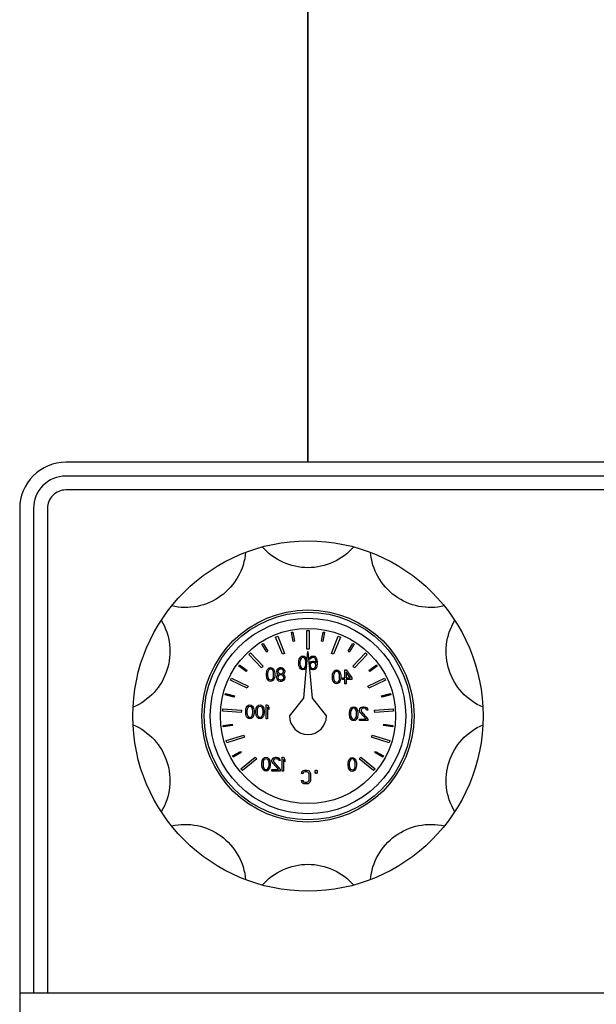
# Model space of a CAD drawing. Header units: millimetres. Extents: x 17747 to 112039, y -74980 to 446921.
# Tile 171 of 256: x 63258 to 63383, y -67517 to -67303. Entities that reach past the tile are written whole.
import ezdxf

# ---------------------------------------------------------------- set-up
doc = ezdxf.new("R2010")
doc.units = ezdxf.units.MM
doc.layers.add('UT_SCHÉMA_PŘÍVOD', color=10, linetype='Continuous', lineweight=35)

# ---------------------------------------------------------------- blocks, each defined once
blk = doc.blocks.new('*U42')
blk.add_arc((0, -8.96), 13.12, 40.9361, 139.0639)
blk = doc.blocks.new('*U43')
at = {"color": 0, "linetype": 'ByBlock', "lineweight": -2, "transparency": 16777216}
for p, rotation in [((-844.6, 2147.53), 180), ((-865.94, 2140.6), 215.9999999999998), ((-823.26, 2140.6), 143.9999999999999), ((-879.13, 2122.44), 251.9999999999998), ((-810.07, 2122.44), 107.9999999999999), ((-879.13, 2100), 287.9999999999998), ((-810.07, 2100), 71.9999999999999), ((-865.94, 2081.85), 323.9999999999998), ((-823.26, 2081.85), 35.99999999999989)]:
    blk.add_blockref('*U42', p, dxfattribs=dict(at, rotation=rotation))
blk.add_blockref('*U42', (-844.6, 2074.91), dxfattribs=at)

msp = doc.modelspace()

# ---------------------------------------------------------------- linework, layer by layer
at = {"color": 0, "linetype": 'Continuous', "lineweight": -2}
for p, q in [((63316.81, -67436.18), (63317.1, -67436.13)), ((63317.18, -67438.15), (63316.81, -67436.18)), ((63317.1, -67436.13), (63317.47, -67438.09)), ((63320.15, -67435.83), (63320.65, -67435.83)), ((63320.15, -67439.83), (63320.15, -67435.83)), ((63320.65, -67435.83), (63320.65, -67439.83)), ((63323.33, -67438.09), (63323.71, -67436.13)), ((63324, -67436.18), (63323.63, -67438.15)), ((63323.71, -67436.13), (63324, -67436.18)), ((63310.41, -67438.76), (63310.66, -67438.6)), ((63311.47, -67440.46), (63310.41, -67438.76)), ((63310.66, -67438.6), (63311.73, -67440.3)), ((63313.39, -67437.21), (63313.86, -67437.03)), ((63314.86, -67440.93), (63313.39, -67437.21)), ((63313.86, -67437.03), (63315.32, -67440.75)), ((63317.47, -67438.09), (63317.18, -67438.15)), ((63323.63, -67438.15), (63323.33, -67438.09)), ((63325.49, -67440.75), (63326.95, -67437.03)), ((63327.42, -67437.21), (63325.95, -67440.93)), ((63326.95, -67437.03), (63327.42, -67437.21)), ((63329.08, -67440.3), (63330.15, -67438.6)), ((63330.4, -67438.76), (63329.34, -67440.46)), ((63330.15, -67438.6), (63330.4, -67438.76)), ((63307.6, -67440.97), (63307.97, -67440.63)), ((63310.33, -67443.9), (63307.6, -67440.97)), ((63307.97, -67440.63), (63310.7, -67443.55)), ((63311.73, -67440.3), (63311.47, -67440.46)), ((63315.32, -67440.75), (63314.86, -67440.93)), ((63319.52, -67450.43), (63320.4, -67440.33)), ((63320.65, -67439.83), (63320.15, -67439.83)), ((63320.4, -67440.33), (63321.29, -67450.43)), ((63325.95, -67440.93), (63325.49, -67440.75)), ((63329.34, -67440.46), (63329.08, -67440.3)), ((63330.11, -67443.55), (63332.84, -67440.63)), ((63333.2, -67440.97), (63330.48, -67443.9)), ((63332.84, -67440.63), (63333.2, -67440.97)), ((63318.4, -67442.54), (63318.45, -67442.22)), ((63318.4, -67443.12), (63318.4, -67442.54)), ((63318.45, -67443.44), (63318.4, -67443.12)), ((63318.45, -67442.22), (63318.5, -67442.03)), ((63318.5, -67442.03), (63318.6, -67441.78)), ((63318.6, -67441.78), (63318.75, -67441.59)), ((63318.7, -67442.22), (63318.65, -67442.61)), ((63318.65, -67442.61), (63318.65, -67443.05)), ((63318.65, -67443.05), (63318.7, -67443.44)), ((63318.9, -67441.84), (63318.7, -67442.22)), ((63318.75, -67441.59), (63319, -67441.39)), ((63319.05, -67441.71), (63318.9, -67441.84)), ((63319, -67441.39), (63319.3, -67441.33)), ((63319.3, -67441.65), (63319.05, -67441.71)), ((63319.3, -67441.33), (63319.6, -67441.39)), ((63319.55, -67441.71), (63319.3, -67441.65)), ((63319.7, -67441.84), (63319.55, -67441.71)), ((63319.6, -67441.39), (63319.85, -67441.59)), ((63319.9, -67442.22), (63319.7, -67441.84)), ((63319.85, -67441.59), (63320, -67441.78)), ((63319.95, -67442.61), (63319.9, -67442.22)), ((63319.9, -67443.44), (63319.95, -67443.05)), ((63319.95, -67443.05), (63319.95, -67442.61)), ((63320, -67441.78), (63320.1, -67442.03)), ((63320.1, -67442.03), (63320.15, -67442.22)), ((63320.15, -67442.22), (63320.2, -67442.54)), ((63320.64, -67443.06), (63320.7, -67442.86)), ((63320.7, -67442.03), (63320.75, -67441.84)), ((63320.95, -67442.03), (63320.7, -67442.03)), ((63320.7, -67442.86), (63320.85, -67442.67)), ((63320.75, -67441.84), (63320.9, -67441.59)), ((63320.85, -67442.67), (63321.1, -67442.48)), ((63320.9, -67443.05), (63320.85, -67443.24)), ((63320.9, -67441.59), (63321.15, -67441.39)), ((63321, -67442.93), (63320.9, -67443.05)), ((63321.05, -67441.84), (63320.95, -67442.03)), ((63321.15, -67442.8), (63321, -67442.93)), ((63321.2, -67441.71), (63321.05, -67441.84)), ((63321.1, -67442.48), (63321.35, -67442.41)), ((63321.15, -67441.39), (63321.4, -67441.33)), ((63321.3, -67442.73), (63321.15, -67442.8)), ((63321.35, -67441.65), (63321.2, -67441.71)), ((63321.65, -67442.73), (63321.3, -67442.73)), ((63321.65, -67441.65), (63321.35, -67441.65)), ((63321.35, -67442.41), (63321.6, -67442.41)), ((63321.4, -67441.33), (63321.6, -67441.33)), ((63321.6, -67441.33), (63321.85, -67441.39)), ((63321.6, -67442.41), (63321.85, -67442.48)), ((63321.8, -67441.71), (63321.65, -67441.65)), ((63321.8, -67442.8), (63321.65, -67442.73)), ((63321.95, -67441.84), (63321.8, -67441.71)), ((63321.95, -67442.93), (63321.8, -67442.8)), ((63321.85, -67441.39), (63322.1, -67441.59)), ((63321.85, -67442.48), (63322.15, -67442.73)), ((63322.05, -67442.03), (63321.95, -67441.84)), ((63322.05, -67443.05), (63321.95, -67442.93)), ((63322.1, -67442.22), (63322.05, -67442.03)), ((63322.1, -67443.24), (63322.05, -67443.05)), ((63322.1, -67441.59), (63322.25, -67441.84)), ((63322.15, -67442.61), (63322.1, -67442.22)), ((63322.15, -67442.73), (63322.15, -67442.61)), ((63322.25, -67441.84), (63322.35, -67442.16)), ((63322.35, -67442.16), (63322.4, -67442.61)), ((63322.4, -67443.05), (63322.35, -67443.5)), ((63322.4, -67442.61), (63322.4, -67443.05)), ((63305.4, -67443.51), (63305.57, -67443.27)), ((63307.01, -67444.69), (63305.4, -67443.51)), ((63305.57, -67443.27), (63307.19, -67444.45)), ((63307.19, -67444.45), (63307.01, -67444.69)), ((63310.7, -67443.55), (63310.33, -67443.9)), ((63311.4, -67445.04), (63311.45, -67444.72)), ((63311.4, -67445.62), (63311.4, -67445.04)), ((63311.45, -67444.72), (63311.5, -67444.53)), ((63311.5, -67444.53), (63311.6, -67444.28)), ((63311.6, -67444.28), (63311.75, -67444.09)), ((63311.7, -67444.72), (63311.65, -67445.11)), ((63311.65, -67445.11), (63311.65, -67445.55)), ((63311.9, -67444.34), (63311.7, -67444.72)), ((63311.75, -67444.09), (63312, -67443.89)), ((63312.05, -67444.21), (63311.9, -67444.34)), ((63312, -67443.89), (63312.3, -67443.83)), ((63312.3, -67444.15), (63312.05, -67444.21)), ((63312.3, -67443.83), (63312.6, -67443.89)), ((63312.55, -67444.21), (63312.3, -67444.15)), ((63312.7, -67444.34), (63312.55, -67444.21)), ((63312.6, -67443.89), (63312.85, -67444.09)), ((63312.9, -67444.72), (63312.7, -67444.34)), ((63312.85, -67444.09), (63313, -67444.28)), ((63312.95, -67445.11), (63312.9, -67444.72)), ((63312.95, -67445.55), (63312.95, -67445.11)), ((63313, -67444.28), (63313.1, -67444.53)), ((63313.1, -67444.53), (63313.15, -67444.72)), ((63313.15, -67444.72), (63313.2, -67445.04)), ((63313.2, -67445.04), (63313.2, -67445.62)), ((63313.65, -67444.6), (63313.75, -67444.28)), ((63313.65, -67444.79), (63313.65, -67444.6)), ((63313.75, -67445.04), (63313.65, -67444.79)), ((63313.75, -67444.28), (63313.9, -67444.09)), ((63313.9, -67445.23), (63313.75, -67445.04)), ((63313.9, -67444.09), (63314.15, -67443.89)), ((63314, -67444.4), (63313.9, -67444.6)), ((63313.9, -67444.6), (63313.9, -67444.72)), ((63313.9, -67444.72), (63314, -67444.91)), ((63314, -67445.3), (63313.9, -67445.23)), ((63313.9, -67445.36), (63314, -67445.3)), ((63314.2, -67444.21), (63314, -67444.4)), ((63314, -67444.91), (63314.2, -67445.11)), ((63314.15, -67443.89), (63314.4, -67443.83)), ((63314.4, -67444.15), (63314.2, -67444.21)), ((63314.2, -67445.11), (63314.4, -67445.17)), ((63314.4, -67443.83), (63314.6, -67443.83)), ((63314.6, -67444.15), (63314.4, -67444.15)), ((63314.4, -67445.17), (63314.6, -67445.17)), ((63314.6, -67443.83), (63314.85, -67443.89)), ((63314.8, -67444.21), (63314.6, -67444.15)), ((63314.6, -67445.17), (63314.8, -67445.11)), ((63315, -67444.4), (63314.8, -67444.21)), ((63314.8, -67445.11), (63315, -67444.91)), ((63314.85, -67443.89), (63315.1, -67444.09)), ((63315.1, -67444.6), (63315, -67444.4)), ((63315, -67444.91), (63315.1, -67444.72)), ((63315.1, -67445.23), (63315, -67445.3)), ((63315, -67445.3), (63315.1, -67445.36)), ((63315.1, -67444.09), (63315.25, -67444.28)), ((63315.1, -67444.72), (63315.1, -67444.6)), ((63315.25, -67445.04), (63315.1, -67445.23)), ((63315.25, -67444.28), (63315.35, -67444.6)), ((63315.35, -67444.79), (63315.25, -67445.04)), ((63315.35, -67444.6), (63315.35, -67444.79)), ((63318.5, -67443.63), (63318.45, -67443.44)), ((63318.6, -67443.88), (63318.5, -67443.63)), ((63318.75, -67444.07), (63318.6, -67443.88)), ((63318.7, -67443.44), (63318.9, -67443.82)), ((63319, -67444.27), (63318.75, -67444.07)), ((63318.9, -67443.82), (63319.05, -67443.95)), ((63319.3, -67444.33), (63319, -67444.27)), ((63319.05, -67443.95), (63319.3, -67444.01)), ((63319.3, -67444.01), (63319.55, -67443.95)), ((63319.6, -67444.27), (63319.3, -67444.33)), ((63319.55, -67443.95), (63319.7, -67443.82)), ((63319.85, -67444.07), (63319.6, -67444.27)), ((63319.7, -67443.82), (63319.9, -67443.44)), ((63320, -67443.88), (63319.85, -67444.07)), ((63320.1, -67443.63), (63320, -67443.88)), ((63320.85, -67444.07), (63320.71, -67443.83)), ((63320.85, -67443.24), (63320.85, -67443.44)), ((63320.85, -67443.44), (63320.9, -67443.63)), ((63321.1, -67444.27), (63320.85, -67444.07)), ((63320.9, -67443.63), (63321, -67443.82)), ((63321, -67443.82), (63321.15, -67443.95)), ((63321.35, -67444.33), (63321.1, -67444.27)), ((63321.15, -67443.95), (63321.3, -67444.01)), ((63321.3, -67444.01), (63321.65, -67444.01)), ((63321.6, -67444.33), (63321.35, -67444.33)), ((63321.85, -67444.27), (63321.6, -67444.33)), ((63321.65, -67444.01), (63321.8, -67443.95)), ((63321.8, -67443.95), (63321.95, -67443.82)), ((63322.1, -67444.07), (63321.85, -67444.27)), ((63321.95, -67443.82), (63322.05, -67443.63)), ((63322.05, -67443.63), (63322.1, -67443.44)), ((63322.1, -67443.44), (63322.1, -67443.24)), ((63322.25, -67443.82), (63322.1, -67444.07)), ((63322.35, -67443.5), (63322.25, -67443.82)), ((63325.7, -67445.54), (63325.75, -67445.22)), ((63325.75, -67445.22), (63325.8, -67445.03)), ((63325.8, -67445.03), (63325.9, -67444.78)), ((63325.9, -67444.78), (63326.05, -67444.59)), ((63326, -67445.22), (63325.95, -67445.61)), ((63326.2, -67444.84), (63326, -67445.22)), ((63326.05, -67444.59), (63326.3, -67444.39)), ((63326.35, -67444.71), (63326.2, -67444.84)), ((63326.3, -67444.39), (63326.6, -67444.33)), ((63326.6, -67444.65), (63326.35, -67444.71)), ((63326.6, -67444.33), (63326.9, -67444.39)), ((63326.85, -67444.71), (63326.6, -67444.65)), ((63327, -67444.84), (63326.85, -67444.71)), ((63326.9, -67444.39), (63327.15, -67444.59)), ((63327.2, -67445.22), (63327, -67444.84)), ((63327.15, -67444.59), (63327.3, -67444.78)), ((63327.25, -67445.61), (63327.2, -67445.22)), ((63327.3, -67444.78), (63327.4, -67445.03)), ((63327.4, -67445.03), (63327.45, -67445.22)), ((63327.45, -67445.22), (63327.5, -67445.54)), ((63328.4, -67444.33), (63328.7, -67444.33)), ((63328.4, -67446.05), (63328.4, -67444.33)), ((63328.7, -67444.33), (63329.9, -67446.05)), ((63329.55, -67446.05), (63328.7, -67444.84)), ((63328.7, -67444.84), (63328.7, -67446.05)), ((63330.48, -67443.9), (63330.11, -67443.55)), ((63333.62, -67444.45), (63335.23, -67443.27)), ((63333.8, -67444.69), (63333.62, -67444.45)), ((63335.41, -67443.51), (63333.8, -67444.69)), ((63335.23, -67443.27), (63335.41, -67443.51)), ((63303.6, -67446.59), (63303.81, -67446.14)), ((63307.21, -67448.31), (63303.6, -67446.59)), ((63303.81, -67446.14), (63307.42, -67447.86)), ((63311.45, -67445.94), (63311.4, -67445.62)), ((63311.5, -67446.13), (63311.45, -67445.94)), ((63311.6, -67446.38), (63311.5, -67446.13)), ((63311.75, -67446.57), (63311.6, -67446.38)), ((63311.65, -67445.55), (63311.7, -67445.94)), ((63311.7, -67445.94), (63311.9, -67446.32)), ((63312, -67446.77), (63311.75, -67446.57)), ((63311.9, -67446.32), (63312.05, -67446.45)), ((63312.3, -67446.83), (63312, -67446.77)), ((63312.05, -67446.45), (63312.3, -67446.51)), ((63312.3, -67446.51), (63312.55, -67446.45)), ((63312.6, -67446.77), (63312.3, -67446.83)), ((63312.55, -67446.45), (63312.7, -67446.32)), ((63312.85, -67446.57), (63312.6, -67446.77)), ((63312.7, -67446.32), (63312.9, -67445.94)), ((63313, -67446.38), (63312.85, -67446.57)), ((63312.9, -67445.94), (63312.95, -67445.55)), ((63313.1, -67446.13), (63313, -67446.38)), ((63313.15, -67445.94), (63313.1, -67446.13)), ((63313.2, -67445.62), (63313.15, -67445.94)), ((63313.6, -67445.87), (63313.7, -67445.55)), ((63313.6, -67446.06), (63313.6, -67445.87)), ((63313.7, -67446.38), (63313.6, -67446.06)), ((63313.7, -67445.55), (63313.9, -67445.36)), ((63313.85, -67446.57), (63313.7, -67446.38)), ((63314, -67445.62), (63313.85, -67445.87)), ((63313.85, -67445.87), (63313.85, -67446.06)), ((63313.85, -67446.06), (63314, -67446.32)), ((63314.1, -67446.77), (63313.85, -67446.57)), ((63314.2, -67445.49), (63314, -67445.62)), ((63314, -67446.32), (63314.2, -67446.45)), ((63314.35, -67446.83), (63314.1, -67446.77)), ((63314.4, -67445.43), (63314.2, -67445.49)), ((63314.2, -67446.45), (63314.4, -67446.51)), ((63314.65, -67446.83), (63314.35, -67446.83)), ((63314.6, -67445.43), (63314.4, -67445.43)), ((63314.4, -67446.51), (63314.6, -67446.51)), ((63314.8, -67445.49), (63314.6, -67445.43)), ((63314.6, -67446.51), (63314.8, -67446.45)), ((63314.9, -67446.77), (63314.65, -67446.83)), ((63315, -67445.62), (63314.8, -67445.49)), ((63314.8, -67446.45), (63315, -67446.32)), ((63315.15, -67446.57), (63314.9, -67446.77)), ((63315.15, -67445.87), (63315, -67445.62)), ((63315, -67446.32), (63315.15, -67446.06)), ((63315.1, -67445.36), (63315.3, -67445.55)), ((63315.15, -67446.06), (63315.15, -67445.87)), ((63315.3, -67446.38), (63315.15, -67446.57)), ((63315.3, -67445.55), (63315.4, -67445.87)), ((63315.4, -67446.06), (63315.3, -67446.38)), ((63315.4, -67445.87), (63315.4, -67446.06)), ((63325.7, -67446.12), (63325.7, -67445.54)), ((63325.75, -67446.44), (63325.7, -67446.12)), ((63325.8, -67446.63), (63325.75, -67446.44)), ((63325.9, -67446.88), (63325.8, -67446.63)), ((63326.05, -67447.07), (63325.9, -67446.88)), ((63325.95, -67445.61), (63325.95, -67446.05)), ((63325.95, -67446.05), (63326, -67446.44)), ((63326, -67446.44), (63326.2, -67446.82)), ((63326.3, -67447.27), (63326.05, -67447.07)), ((63326.2, -67446.82), (63326.35, -67446.95)), ((63326.6, -67447.33), (63326.3, -67447.27)), ((63326.35, -67446.95), (63326.6, -67447.01)), ((63326.6, -67447.01), (63326.85, -67446.95)), ((63326.9, -67447.27), (63326.6, -67447.33)), ((63326.85, -67446.95), (63327, -67446.82)), ((63327.15, -67447.07), (63326.9, -67447.27)), ((63327, -67446.82), (63327.2, -67446.44)), ((63327.3, -67446.88), (63327.15, -67447.07)), ((63327.2, -67446.44), (63327.25, -67446.05)), ((63327.25, -67446.05), (63327.25, -67445.61)), ((63327.4, -67446.63), (63327.3, -67446.88)), ((63327.45, -67446.44), (63327.4, -67446.63)), ((63327.5, -67446.12), (63327.45, -67446.44)), ((63327.5, -67445.54), (63327.5, -67446.12)), ((63327.9, -67446.05), (63328.4, -67446.05)), ((63327.9, -67446.44), (63327.9, -67446.05)), ((63328.4, -67446.44), (63327.9, -67446.44)), ((63328.4, -67447.33), (63328.4, -67446.44)), ((63328.7, -67447.33), (63328.4, -67447.33)), ((63328.7, -67446.05), (63329.55, -67446.05)), ((63329.9, -67446.44), (63328.7, -67446.44)), ((63328.7, -67446.44), (63328.7, -67447.33)), ((63329.9, -67446.05), (63329.9, -67446.44)), ((63333.38, -67447.86), (63336.99, -67446.14)), ((63337.21, -67446.59), (63333.6, -67448.31)), ((63336.99, -67446.14), (63337.21, -67446.59)), ((63302.48, -67449.76), (63302.55, -67449.47)), ((63302.55, -67449.47), (63304.49, -67449.98)), ((63307.42, -67447.86), (63307.21, -67448.31)), ((63333.6, -67448.31), (63333.38, -67447.86)), ((63336.32, -67449.98), (63338.26, -67449.47)), ((63338.26, -67449.47), (63338.33, -67449.76)), ((63304.41, -67450.27), (63302.48, -67449.76)), ((63304.49, -67449.98), (63304.41, -67450.27)), ((63316.4, -67454.33), (63319.52, -67450.43)), ((63321.29, -67450.43), (63324.4, -67454.33)), ((63336.4, -67450.27), (63336.32, -67449.98)), ((63338.33, -67449.76), (63336.4, -67450.27)), ((63301.93, -67453.29), (63301.97, -67452.79)), ((63305.92, -67453.57), (63301.93, -67453.29)), ((63301.97, -67452.79), (63305.96, -67453.07)), ((63305.96, -67453.07), (63305.92, -67453.57)), ((63306.9, -67453.14), (63306.95, -67452.82)), ((63306.9, -67453.72), (63306.9, -67453.14)), ((63306.95, -67454.04), (63306.9, -67453.72)), ((63306.95, -67452.82), (63307, -67452.63)), ((63307, -67452.63), (63307.1, -67452.38)), ((63307.1, -67452.38), (63307.25, -67452.19)), ((63307.2, -67452.82), (63307.15, -67453.21)), ((63307.15, -67453.21), (63307.15, -67453.65)), ((63307.15, -67453.65), (63307.2, -67454.04)), ((63307.4, -67452.44), (63307.2, -67452.82)), ((63307.25, -67452.19), (63307.5, -67451.99)), ((63307.55, -67452.31), (63307.4, -67452.44)), ((63307.5, -67451.99), (63307.8, -67451.93)), ((63307.8, -67452.25), (63307.55, -67452.31)), ((63307.8, -67451.93), (63308.1, -67451.99)), ((63308.05, -67452.31), (63307.8, -67452.25)), ((63308.2, -67452.44), (63308.05, -67452.31)), ((63308.1, -67451.99), (63308.35, -67452.19)), ((63308.4, -67452.82), (63308.2, -67452.44)), ((63308.35, -67452.19), (63308.5, -67452.38)), ((63308.45, -67453.21), (63308.4, -67452.82)), ((63308.4, -67454.04), (63308.45, -67453.65)), ((63308.45, -67453.65), (63308.45, -67453.21)), ((63308.5, -67452.38), (63308.6, -67452.63)), ((63308.6, -67452.63), (63308.65, -67452.82)), ((63308.65, -67452.82), (63308.7, -67453.14)), ((63308.7, -67453.72), (63308.65, -67454.04)), ((63308.7, -67453.14), (63308.7, -67453.72)), ((63309.1, -67453.14), (63309.15, -67452.82)), ((63309.1, -67453.72), (63309.1, -67453.14)), ((63309.15, -67454.04), (63309.1, -67453.72)), ((63309.15, -67452.82), (63309.2, -67452.63)), ((63309.2, -67452.63), (63309.3, -67452.38)), ((63309.3, -67452.38), (63309.45, -67452.19)), ((63309.4, -67452.82), (63309.35, -67453.21)), ((63309.35, -67453.21), (63309.35, -67453.65)), ((63309.35, -67453.65), (63309.4, -67454.04)), ((63309.6, -67452.44), (63309.4, -67452.82)), ((63309.45, -67452.19), (63309.7, -67451.99)), ((63309.75, -67452.31), (63309.6, -67452.44)), ((63309.7, -67451.99), (63310, -67451.93)), ((63310, -67452.25), (63309.75, -67452.31)), ((63310, -67451.93), (63310.3, -67451.99)), ((63310.25, -67452.31), (63310, -67452.25)), ((63310.4, -67452.44), (63310.25, -67452.31)), ((63310.3, -67451.99), (63310.55, -67452.19)), ((63310.6, -67452.82), (63310.4, -67452.44)), ((63310.55, -67452.19), (63310.7, -67452.38)), ((63310.65, -67453.21), (63310.6, -67452.82)), ((63310.6, -67454.04), (63310.65, -67453.65)), ((63310.65, -67453.65), (63310.65, -67453.21)), ((63310.7, -67452.38), (63310.8, -67452.63)), ((63310.8, -67452.63), (63310.85, -67452.82)), ((63310.85, -67452.82), (63310.9, -67453.14)), ((63310.9, -67453.72), (63310.85, -67454.04)), ((63310.9, -67453.14), (63310.9, -67453.72)), ((63311.3, -67451.93), (63311.6, -67451.93)), ((63311.3, -67454.93), (63311.3, -67451.93)), ((63311.6, -67451.93), (63311.9, -67452.38)), ((63311.6, -67452.44), (63311.6, -67454.93)), ((63311.9, -67452.89), (63311.6, -67452.44)), ((63311.9, -67452.38), (63311.9, -67452.89)), ((63329.4, -67453.54), (63329.45, -67453.22)), ((63329.4, -67454.12), (63329.4, -67453.54)), ((63329.45, -67453.22), (63329.5, -67453.03)), ((63329.5, -67453.03), (63329.6, -67452.78)), ((63329.6, -67452.78), (63329.75, -67452.59)), ((63329.7, -67453.22), (63329.65, -67453.61)), ((63329.65, -67453.61), (63329.65, -67454.05)), ((63329.9, -67452.84), (63329.7, -67453.22)), ((63329.75, -67452.59), (63330, -67452.39)), ((63330.05, -67452.71), (63329.9, -67452.84)), ((63330, -67452.39), (63330.3, -67452.33)), ((63330.3, -67452.65), (63330.05, -67452.71)), ((63330.3, -67452.33), (63330.6, -67452.39)), ((63330.55, -67452.71), (63330.3, -67452.65)), ((63330.7, -67452.84), (63330.55, -67452.71)), ((63330.6, -67452.39), (63330.85, -67452.59)), ((63330.9, -67453.22), (63330.7, -67452.84)), ((63330.85, -67452.59), (63331, -67452.78)), ((63330.95, -67453.61), (63330.9, -67453.22)), ((63330.95, -67454.05), (63330.95, -67453.61)), ((63331, -67452.78), (63331.1, -67453.03)), ((63331.1, -67453.03), (63331.15, -67453.22)), ((63331.15, -67453.22), (63331.2, -67453.54)), ((63331.2, -67453.54), (63331.2, -67454.12)), ((63331.6, -67453.03), (63331.65, -67452.78)), ((63331.6, -67453.16), (63331.6, -67453.03)), ((63331.65, -67453.41), (63331.6, -67453.16)), ((63331.65, -67452.78), (63331.85, -67452.52)), ((63331.75, -67453.61), (63331.65, -67453.41)), ((63333, -67455.01), (63331.75, -67453.61)), ((63331.85, -67452.52), (63332.05, -67452.39)), ((63332, -67452.84), (63331.9, -67453.03)), ((63331.9, -67453.03), (63331.9, -67453.16)), ((63331.9, -67453.16), (63332, -67453.41)), ((63332.15, -67452.71), (63332, -67452.84)), ((63332, -67453.41), (63333.4, -67455.01)), ((63332.05, -67452.39), (63332.35, -67452.33)), ((63332.4, -67452.65), (63332.15, -67452.71)), ((63332.35, -67452.33), (63332.55, -67452.33)), ((63332.6, -67452.65), (63332.4, -67452.65)), ((63332.55, -67452.33), (63332.9, -67452.39)), ((63332.85, -67452.71), (63332.6, -67452.65)), ((63333, -67452.84), (63332.85, -67452.71)), ((63332.9, -67452.39), (63333.1, -67452.52)), ((63333.1, -67453.03), (63333, -67452.84)), ((63333.1, -67452.52), (63333.3, -67452.78)), ((63333.35, -67453.03), (63333.1, -67453.03)), ((63333.3, -67452.78), (63333.35, -67453.03)), ((63334.85, -67453.07), (63338.84, -67452.79)), ((63334.89, -67453.57), (63334.85, -67453.07)), ((63338.88, -67453.29), (63334.89, -67453.57)), ((63338.84, -67452.79), (63338.88, -67453.29)), ((63307, -67454.23), (63306.95, -67454.04)), ((63307.1, -67454.48), (63307, -67454.23)), ((63307.25, -67454.67), (63307.1, -67454.48)), ((63307.2, -67454.04), (63307.4, -67454.42)), ((63307.5, -67454.87), (63307.25, -67454.67)), ((63307.4, -67454.42), (63307.55, -67454.55)), ((63307.8, -67454.93), (63307.5, -67454.87)), ((63307.55, -67454.55), (63307.8, -67454.61)), ((63307.8, -67454.61), (63308.05, -67454.55)), ((63308.1, -67454.87), (63307.8, -67454.93)), ((63308.05, -67454.55), (63308.2, -67454.42)), ((63308.35, -67454.67), (63308.1, -67454.87)), ((63308.2, -67454.42), (63308.4, -67454.04)), ((63308.5, -67454.48), (63308.35, -67454.67)), ((63308.6, -67454.23), (63308.5, -67454.48)), ((63308.65, -67454.04), (63308.6, -67454.23)), ((63309.2, -67454.23), (63309.15, -67454.04)), ((63309.3, -67454.48), (63309.2, -67454.23)), ((63309.45, -67454.67), (63309.3, -67454.48)), ((63309.4, -67454.04), (63309.6, -67454.42)), ((63309.7, -67454.87), (63309.45, -67454.67)), ((63309.6, -67454.42), (63309.75, -67454.55)), ((63310, -67454.93), (63309.7, -67454.87)), ((63309.75, -67454.55), (63310, -67454.61)), ((63310, -67454.61), (63310.25, -67454.55)), ((63310.3, -67454.87), (63310, -67454.93)), ((63310.25, -67454.55), (63310.4, -67454.42)), ((63310.55, -67454.67), (63310.3, -67454.87)), ((63310.4, -67454.42), (63310.6, -67454.04)), ((63310.7, -67454.48), (63310.55, -67454.67)), ((63310.8, -67454.23), (63310.7, -67454.48)), ((63310.85, -67454.04), (63310.8, -67454.23)), ((63311.6, -67454.93), (63311.3, -67454.93)), ((63329.45, -67454.44), (63329.4, -67454.12)), ((63329.5, -67454.63), (63329.45, -67454.44)), ((63329.6, -67454.88), (63329.5, -67454.63)), ((63329.75, -67455.07), (63329.6, -67454.88)), ((63329.65, -67454.05), (63329.7, -67454.44)), ((63329.7, -67454.44), (63329.9, -67454.82)), ((63330, -67455.27), (63329.75, -67455.07)), ((63329.9, -67454.82), (63330.05, -67454.95)), ((63330.3, -67455.33), (63330, -67455.27)), ((63330.05, -67454.95), (63330.3, -67455.01)), ((63330.3, -67455.01), (63330.55, -67454.95)), ((63330.6, -67455.27), (63330.3, -67455.33)), ((63330.55, -67454.95), (63330.7, -67454.82)), ((63330.85, -67455.07), (63330.6, -67455.27)), ((63330.7, -67454.82), (63330.9, -67454.44)), ((63331, -67454.88), (63330.85, -67455.07)), ((63330.9, -67454.44), (63330.95, -67454.05)), ((63331.1, -67454.63), (63331, -67454.88)), ((63331.15, -67454.44), (63331.1, -67454.63)), ((63331.2, -67454.12), (63331.15, -67454.44)), ((63331.6, -67455.33), (63331.6, -67455.01)), ((63331.6, -67455.01), (63333, -67455.01)), ((63333.4, -67455.33), (63331.6, -67455.33)), ((63333.4, -67455.01), (63333.4, -67455.33)), ((63302.01, -67456.36), (63304, -67456.12)), ((63302.05, -67456.65), (63302.01, -67456.36)), ((63304.04, -67456.42), (63302.05, -67456.65)), ((63304, -67456.12), (63304.04, -67456.42)), ((63336.77, -67456.42), (63336.81, -67456.12)), ((63338.76, -67456.65), (63336.77, -67456.42)), ((63336.81, -67456.12), (63338.79, -67456.36)), ((63338.79, -67456.36), (63338.76, -67456.65)), ((63302.69, -67459.65), (63306.5, -67458.45)), ((63302.84, -67460.13), (63302.69, -67459.65)), ((63306.65, -67458.93), (63302.84, -67460.13)), ((63306.5, -67458.45), (63306.65, -67458.93)), ((63334.16, -67458.93), (63334.31, -67458.45)), ((63337.97, -67460.13), (63334.16, -67458.93)), ((63334.31, -67458.45), (63338.12, -67459.65)), ((63338.12, -67459.65), (63337.97, -67460.13)), ((63304.04, -67462.95), (63305.8, -67462.01)), ((63305.94, -67462.27), (63304.18, -67463.22)), ((63305.8, -67462.01), (63305.94, -67462.27)), ((63334.87, -67462.27), (63335.01, -67462.01)), ((63336.63, -67463.22), (63334.87, -67462.27)), ((63335.01, -67462.01), (63336.77, -67462.95)), ((63304.18, -67463.22), (63304.04, -67462.95)), ((63305.87, -67465.78), (63308.98, -67463.26)), ((63309.29, -67463.65), (63306.18, -67466.17)), ((63308.98, -67463.26), (63309.29, -67463.65)), ((63310.4, -67464.49), (63310.45, -67464.17)), ((63310.4, -67465.07), (63310.4, -67464.49)), ((63310.45, -67464.17), (63310.5, -67463.98)), ((63310.5, -67463.98), (63310.6, -67463.73)), ((63310.6, -67463.73), (63310.75, -67463.54)), ((63310.7, -67464.17), (63310.65, -67464.56)), ((63310.9, -67463.79), (63310.7, -67464.17)), ((63310.75, -67463.54), (63311, -67463.34)), ((63311.05, -67463.66), (63310.9, -67463.79)), ((63311, -67463.34), (63311.3, -67463.28)), ((63311.3, -67463.6), (63311.05, -67463.66)), ((63311.3, -67463.28), (63311.6, -67463.34)), ((63311.55, -67463.66), (63311.3, -67463.6)), ((63311.7, -67463.79), (63311.55, -67463.66)), ((63311.6, -67463.34), (63311.85, -67463.54)), ((63311.9, -67464.17), (63311.7, -67463.79)), ((63311.85, -67463.54), (63312, -67463.73)), ((63311.95, -67464.56), (63311.9, -67464.17)), ((63312, -67463.73), (63312.1, -67463.98)), ((63312.1, -67463.98), (63312.15, -67464.17)), ((63312.15, -67464.17), (63312.2, -67464.49)), ((63312.2, -67464.49), (63312.2, -67465.07)), ((63312.6, -67463.98), (63312.65, -67463.73)), ((63312.6, -67464.11), (63312.6, -67463.98)), ((63312.65, -67464.36), (63312.6, -67464.11)), ((63312.65, -67463.73), (63312.85, -67463.47)), ((63312.75, -67464.56), (63312.65, -67464.36)), ((63312.85, -67463.47), (63313.05, -67463.34)), ((63313, -67463.79), (63312.9, -67463.98)), ((63312.9, -67463.98), (63312.9, -67464.11)), ((63312.9, -67464.11), (63313, -67464.36)), ((63313.15, -67463.66), (63313, -67463.79)), ((63313, -67464.36), (63314.4, -67465.96)), ((63313.05, -67463.34), (63313.35, -67463.28)), ((63313.4, -67463.6), (63313.15, -67463.66)), ((63313.35, -67463.28), (63313.55, -67463.28)), ((63313.6, -67463.6), (63313.4, -67463.6)), ((63313.55, -67463.28), (63313.9, -67463.34)), ((63313.85, -67463.66), (63313.6, -67463.6)), ((63314, -67463.79), (63313.85, -67463.66)), ((63313.9, -67463.34), (63314.1, -67463.47)), ((63314.1, -67463.98), (63314, -67463.79)), ((63314.1, -67463.47), (63314.3, -67463.73)), ((63314.35, -67463.98), (63314.1, -67463.98)), ((63314.3, -67463.73), (63314.35, -67463.98)), ((63314.8, -67463.28), (63315.1, -67463.28)), ((63314.8, -67466.28), (63314.8, -67463.28)), ((63315.1, -67463.28), (63315.4, -67463.73)), ((63315.1, -67463.79), (63315.1, -67466.28)), ((63315.4, -67464.24), (63315.1, -67463.79)), ((63315.4, -67463.73), (63315.4, -67464.24)), ((63329.1, -67464.54), (63329.15, -67464.22)), ((63329.15, -67464.22), (63329.2, -67464.03)), ((63329.2, -67464.03), (63329.3, -67463.78)), ((63329.3, -67463.78), (63329.45, -67463.59)), ((63329.4, -67464.22), (63329.35, -67464.61)), ((63329.6, -67463.84), (63329.4, -67464.22)), ((63329.45, -67463.59), (63329.7, -67463.39)), ((63329.75, -67463.71), (63329.6, -67463.84)), ((63329.7, -67463.39), (63330, -67463.33)), ((63330, -67463.65), (63329.75, -67463.71)), ((63330, -67463.33), (63330.3, -67463.39)), ((63330.25, -67463.71), (63330, -67463.65)), ((63330.4, -67463.84), (63330.25, -67463.71)), ((63330.3, -67463.39), (63330.55, -67463.59)), ((63330.6, -67464.22), (63330.4, -67463.84)), ((63330.55, -67463.59), (63330.7, -67463.78)), ((63330.65, -67464.61), (63330.6, -67464.22)), ((63330.7, -67463.78), (63330.8, -67464.03)), ((63330.8, -67464.03), (63330.85, -67464.22)), ((63330.85, -67464.22), (63330.9, -67464.54)), ((63331.52, -67463.65), (63331.83, -67463.26)), ((63334.62, -67466.17), (63331.52, -67463.65)), ((63331.83, -67463.26), (63334.94, -67465.78)), ((63336.77, -67462.95), (63336.63, -67463.22)), ((63306.18, -67466.17), (63305.87, -67465.78)), ((63310.45, -67465.39), (63310.4, -67465.07)), ((63310.5, -67465.58), (63310.45, -67465.39)), ((63310.6, -67465.83), (63310.5, -67465.58)), ((63310.75, -67466.02), (63310.6, -67465.83)), ((63310.65, -67464.56), (63310.65, -67465)), ((63310.65, -67465), (63310.7, -67465.39)), ((63310.7, -67465.39), (63310.9, -67465.77)), ((63311, -67466.22), (63310.75, -67466.02)), ((63310.9, -67465.77), (63311.05, -67465.9)), ((63311.3, -67466.28), (63311, -67466.22)), ((63311.05, -67465.9), (63311.3, -67465.96)), ((63311.3, -67465.96), (63311.55, -67465.9)), ((63311.6, -67466.22), (63311.3, -67466.28)), ((63311.55, -67465.9), (63311.7, -67465.77)), ((63311.85, -67466.02), (63311.6, -67466.22)), ((63311.7, -67465.77), (63311.9, -67465.39)), ((63312, -67465.83), (63311.85, -67466.02)), ((63311.9, -67465.39), (63311.95, -67465)), ((63311.95, -67465), (63311.95, -67464.56)), ((63312.1, -67465.58), (63312, -67465.83)), ((63312.15, -67465.39), (63312.1, -67465.58)), ((63312.2, -67465.07), (63312.15, -67465.39)), ((63312.6, -67466.28), (63312.6, -67465.96)), ((63312.6, -67465.96), (63314, -67465.96)), ((63314.4, -67466.28), (63312.6, -67466.28)), ((63314, -67465.96), (63312.75, -67464.56)), ((63314.4, -67465.96), (63314.4, -67466.28)), ((63315.1, -67466.28), (63314.8, -67466.28)), ((63319.03, -67466.83), (63319.08, -67466.51)), ((63319.08, -67466.51), (63319.28, -67466.25)), ((63319.28, -67466.25), (63319.48, -67466.12)), ((63319.38, -67466.63), (63319.33, -67466.83)), ((63319.53, -67466.51), (63319.38, -67466.63)), ((63319.48, -67466.12), (63319.73, -67466.06)), ((63319.73, -67466.44), (63319.53, -67466.51)), ((63319.73, -67466.06), (63320.18, -67466.06)), ((63320.18, -67466.44), (63319.73, -67466.44)), ((63320.18, -67466.06), (63320.43, -67466.12)), ((63320.38, -67466.51), (63320.18, -67466.44)), ((63320.53, -67466.63), (63320.38, -67466.51)), ((63320.43, -67466.12), (63320.63, -67466.25)), ((63320.63, -67466.83), (63320.53, -67466.63)), ((63320.63, -67466.25), (63320.83, -67466.51)), ((63320.83, -67466.51), (63320.93, -67466.76)), ((63321.95, -67466.31), (63322.1, -67466.06)), ((63321.95, -67466.56), (63321.95, -67466.31)), ((63322.1, -67466.81), (63321.95, -67466.56)), ((63322.1, -67466.06), (63322.25, -67466.06)), ((63322.25, -67466.06), (63322.4, -67466.31)), ((63322.4, -67466.56), (63322.25, -67466.81)), ((63322.4, -67466.31), (63322.4, -67466.56)), ((63329.1, -67465.12), (63329.1, -67464.54)), ((63329.15, -67465.44), (63329.1, -67465.12)), ((63329.2, -67465.63), (63329.15, -67465.44)), ((63329.3, -67465.88), (63329.2, -67465.63)), ((63329.45, -67466.07), (63329.3, -67465.88)), ((63329.35, -67464.61), (63329.35, -67465.05)), ((63329.35, -67465.05), (63329.4, -67465.44)), ((63329.4, -67465.44), (63329.6, -67465.82)), ((63329.7, -67466.27), (63329.45, -67466.07)), ((63329.6, -67465.82), (63329.75, -67465.95)), ((63330, -67466.33), (63329.7, -67466.27)), ((63329.75, -67465.95), (63330, -67466.01)), ((63330, -67466.01), (63330.25, -67465.95)), ((63330.3, -67466.27), (63330, -67466.33)), ((63330.25, -67465.95), (63330.4, -67465.82)), ((63330.55, -67466.07), (63330.3, -67466.27)), ((63330.4, -67465.82), (63330.6, -67465.44)), ((63330.7, -67465.88), (63330.55, -67466.07)), ((63330.6, -67465.44), (63330.65, -67465.05)), ((63330.65, -67465.05), (63330.65, -67464.61)), ((63330.8, -67465.63), (63330.7, -67465.88)), ((63330.85, -67465.44), (63330.8, -67465.63)), ((63330.9, -67465.12), (63330.85, -67465.44)), ((63330.9, -67464.54), (63330.9, -67465.12)), ((63334.94, -67465.78), (63334.62, -67466.17)), ((63319.33, -67466.83), (63319.03, -67466.83)), ((63319.08, -67468.61), (63319.03, -67468.29)), ((63319.03, -67468.29), (63319.33, -67468.29)), ((63319.28, -67468.87), (63319.08, -67468.61)), ((63319.33, -67468.29), (63319.38, -67468.49)), ((63319.38, -67468.49), (63319.53, -67468.61)), ((63319.53, -67468.61), (63319.73, -67468.68)), ((63319.73, -67468.68), (63320.18, -67468.68)), ((63320.18, -67468.68), (63320.38, -67468.61)), ((63320.38, -67468.61), (63320.53, -67468.49)), ((63320.53, -67468.49), (63320.63, -67468.29)), ((63320.68, -67467.08), (63320.63, -67466.83)), ((63320.63, -67468.29), (63320.68, -67468.04)), ((63320.83, -67468.61), (63320.63, -67468.87)), ((63320.68, -67468.04), (63320.68, -67467.08)), ((63320.93, -67468.36), (63320.83, -67468.61)), ((63320.93, -67466.76), (63320.98, -67467.08)), ((63320.98, -67468.04), (63320.93, -67468.36)), ((63320.98, -67467.08), (63320.98, -67468.04)), ((63322.25, -67466.81), (63322.1, -67466.81)), ((63319.48, -67469), (63319.28, -67468.87)), ((63319.73, -67469.06), (63319.48, -67469)), ((63320.18, -67469.06), (63319.73, -67469.06)), ((63320.43, -67469), (63320.18, -67469.06)), ((63320.63, -67468.87), (63320.43, -67469))]:
    msp.add_line(p, q, dxfattribs=at)
at = {"color": 0, "lineweight": -2}
for points in [[(63257.9, -67762.64), (63257.9, -67789.33, 0.414214), (63267.9, -67799.33), (63497.9, -67799.33, 0.414214), (63507.9, -67789.33), (63507.9, -67409.33, 0.414214), (63497.9, -67399.33), (63267.9, -67399.33, 0.414214), (63257.9, -67409.33), (63257.9, -67762.84)], [(63504.9, -67514.33), (63504.9, -67409.33, 0.414214), (63497.9, -67402.33), (63267.9, -67402.33, 0.414214), (63260.9, -67409.33), (63260.9, -67514.33)], [(63501.9, -67514.33), (63501.9, -67409.33, 0.414214), (63497.9, -67405.33), (63267.9, -67405.33, 0.414214), (63263.9, -67409.33), (63263.9, -67514.33)]]:
    msp.add_lwpolyline(points, format="xyb", dxfattribs=at)
msp.add_lwpolyline([(63257.9, -67514.33), (63507.9, -67514.33)], dxfattribs=at)
msp.add_circle((63320.4, -67454.33), 37.98, dxfattribs=at)
at = {"color": 0, "linetype": 'Continuous', "lineweight": -2}
for radius in [23, 22.5, 21.2, 19]:
    msp.add_circle((63320.4, -67454.33), radius, dxfattribs=at)
msp.add_arc((63320.4, -67454.33), 4, 180, 0, dxfattribs=at)
at = {"layer": 'UT_SCHÉMA_PŘÍVOD'}
msp.add_line((63320.4, -67399.33), (63320.4, -67001.84), dxfattribs=at)

# ---------------------------------------------------------------- block references
at = {"color": 0, "lineweight": -2, "xscale": -1}
msp.add_blockref('*U43', (62475.81, -69565.55), dxfattribs=at)

doc.saveas('drawing.dxf')
